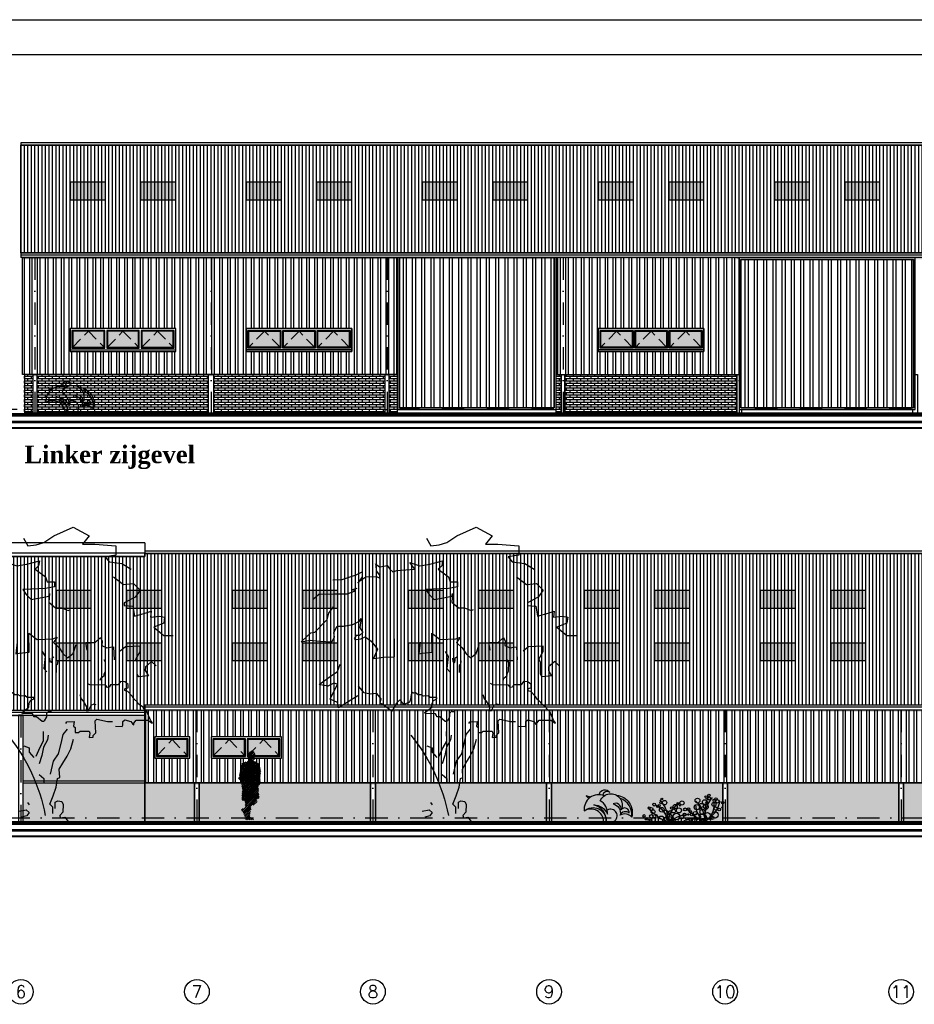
# Model space of a CAD drawing. Extents: x 0 to 114000, y -59400 to 0.
# Tile 10 of 24: x 29266 to 54675, y -27970 to 0. Entities that reach past the tile are written whole.
import ezdxf
from ezdxf.enums import TextEntityAlignment as Align

# ---------------------------------------------------------------- set-up
doc = ezdxf.new("R2010")
doc.units = 0
doc.header["$LTSCALE"] = 100
doc.header["$MEASUREMENT"] = 0
doc.linetypes.add('DASHDOT2', pattern=[12.7, 6.35, -3.175, 0, -3.175])
doc.linetypes.add('HIDDEN2', pattern=[4.7625, 3.175, -1.5875])
doc.layers.get('0').update_dxf_attribs({"linetype": 'CONTINUOUS'})
for name, color, linetype in [('00', 7, 'CONTINUOUS'), ('A--A$1C-_CIRKEL', 3, 'CONTINUOUS'), ('A--A21--_F1---', 8, 'CONTINUOUS'), ('A--A21--_F123-_SOLID', 25, 'CONTINUOUS'), ('A--A27--_F123-_SOLID', 7, 'CONTINUOUS'), ('A--A32--_F123-_SOLID', 7, 'CONTINUOUS'), ('A--A49--_F1---_SOLID', 16, 'CONTINUOUS'), ('A--L$2A-_F123-', 7, 'CONTINUOUS'), ('A--L$7A-_STRAMIEN', 1, 'DASHDOT2'), ('A--L20--_F123-_GEVELAANZIC', 7, 'CONTINUOUS'), ('A--L21--_F123-', 1, 'CONTINUOUS'), ('A--L27--_F123-', 1, 'CONTINUOUS'), ('A--L28S-_F123-', 1, 'CONTINUOUS'), ('A--L32--_F123-', 7, 'CONTINUOUS'), ('A--L91--', 7, 'CONTINUOUS'), ('A--L91--_F123-', 7, 'CONTINUOUS'), ('A--L93--_F123-', 7, 'CONTINUOUS'), ('A--L99--_F123-', 1, 'CONTINUOUS'), ('A--M$1A-_F123-_MAATV', 7, 'CONTINUOUS'), ('A--T$1A-_F123-_0_25MM', 2, 'CONTINUOUS')]:
    doc.layers.add(name, color=color, linetype=linetype)
doc.styles.add('ALFA-0_25', font='ROMANS')
doc.styles.add('DLV5', font='TIMESBD.TTF')
pattern_1 = [(90, (0, -59400), (-262.5, 6e-14), []), (90, (87.5, -59312.5), (-262.5, 6e-14), [])]
pattern_2 = [(0, (65100, -10527.225), (0, 66.675), []), (90, (65100, -10527.22), (-100, 66.675), [66.675, -66.675])]
pattern_3 = [(0, (55200, -10793.925), (0, 66.675), []), (90, (55200, -10793.92), (-100, 66.675), [66.675, -66.675])]

# ---------------------------------------------------------------- blocks, each defined once
blk = doc.blocks.new('BOOM')
at = {"layer": 'A--L99--_F123-', "color": 2}
for points in [[(428, 6137), (337, 5973), (155, 5992), (-9, 6046), (-228, 6192), (-647, 6374), (-993, 6192), (-847, 6010), (-1120, 6010), (-1575, 5973), (-1575, 5773), (-1339, 5737), (-1430, 5628), (-1703, 5591), (-1903, 5464)], [(2878, 4820), (2762, 4924), (2432, 4930), (2148, 4930), (1965, 4994), (2051, 5022), (1932, 5058)], [(2453, 4649), (2553, 4513), (2590, 4367), (2854, 4094), (2945, 4076), (3018, 4013), (3145, 3894), (2954, 3931), (2745, 3903), (2481, 3894), (2426, 3994), (2435, 4094), (2362, 4231), (2226, 4231), (2025, 4267), (1880, 4340), (1843, 4395), (1871, 4204), (1843, 4149), (1807, 4094), (1880, 4031), (1953, 4031), (1998, 3958), (1944, 3940), (1852, 3958), (1761, 4003), (1625, 3903), (1488, 3730), (1579, 3530), (1352, 3558), (1124, 3567), (1124, 3758), (1124, 3958)], [(569, 3885), (596, 3630), (523, 3649), (305, 3667), (314, 4076), (132, 3940), (-205, 3958), (-305, 3994), (-223, 3876), (-342, 3758), (-433, 3630), (-524, 3548), (-651, 3639), (-715, 3831)], [(-2449, 3373), (-2349, 3464), (-2218, 3347), (-2212, 3267), (-2278, 3152), (-2069, 3136), (-2039, 3192), (-2039, 3454), (-2009, 3512), (-2101, 3683), (-2097, 3794), (-1785, 3785), (-1667, 3687)], [(23, 3685), (-41, 3576), (-14, 3312), (-78, 3239)], [(-314, 3476), (-305, 3403), (-278, 3376), (-278, 3230)], [(1918, 2718), (2337, 2459), (2360, 2573), (2515, 2650), (2360, 2977), (2437, 2996), (2569, 2932), (2756, 2964), (2519, 3141), (2360, 3246), (2301, 3405)], [(-2264, 2193), (-2359, 2125), (-2368, 2138), (-2324, 2191), (-2312, 2231), (-2279, 2293), (-2242, 2381), (-2174, 2447), (-2163, 2476), (-2066, 2539), (-2042, 2586), (-1971, 2647), (-1936, 2703), (-1830, 2817), (-1795, 2822), (-1768, 2839), (-1771, 2875), (-1797, 2888), (-1837, 2892), (-1839, 2966), (-1765, 3023), (-1677, 3030), (-1626, 2959), (-1458, 2958), (-1433, 2905), (-1389, 2902), (-1347, 2953), (-1008, 2958), (-957, 2990)], [(-794, 2747), (-821, 2652), (-865, 2603), (-938, 2484), (-930, 2403), (-982, 2405), (-1039, 2519), (-1104, 2549), (-1139, 2536)], [(-1569, 2060), (-1710, 2058), (-1726, 2087), (-1724, 2164), (-1767, 2202), (-1897, 2164), (-1941, 2104), (-1965, 2093), (-1965, 2125), (-2012, 2191), (-2264, 2193)], [(-487, 2120), (-512, 2158), (-669, 2164), (-656, 2063), (-694, 2033), (-691, 1927), (-767, 1925), (-797, 1957), (-993, 1952), (-1012, 1908), (-993, 1819), (-1082, 1824), (-1080, 1859), (-1142, 1919), (-1126, 2177), (-1164, 2218), (-1395, 2164), (-1498, 2161)], [(-205, 171), (-205, 305), (-144, 370), (-213, 552), (-278, 743), (-309, 929), (-361, 947), (-348, 1133), (-426, 1263), (-521, 1411), (-595, 1575), (-656, 1784)], [(-105, 1866), (-92, 1766), (-5, 1610), (34, 1428), (90, 1250)], [(420, 1636), (303, 1593), (303, 1502), (207, 1385)], [(-261, 279), (-261, 418), (-318, 444), (-400, 431), (-430, 366), (-426, 197), (-361, 123), (-370, 79), (-465, 93), (-539, -3)], [(342, 409), (303, 361)], [(520, 218), (372, 249), (307, 188), (359, 119), (468, 88)]]:
    blk.add_lwpolyline(points, dxfattribs=at)
at = {"layer": 'A--L99--_F123-', "color": 8}
for points in [[(2456, 5238), (2258, 5241), (1956, 5342), (1825, 5412), (1825, 5299), (1919, 5165), (1871, 5211), (1742, 5302), (1511, 5308), (1443, 5272), (1443, 5339), (1514, 5433), (1520, 5552), (1538, 5580), (1450, 5516), (1352, 5528), (1285, 5549), (1224, 5470), (1160, 5412), (1071, 5440), (683, 5464), (792, 5609), (573, 5537), (355, 5573), (82, 5646), (100, 5537), (173, 5464), (-46, 5300), (-82, 5191), (-246, 5191), (-246, 5082), (-46, 5045), (446, 5027), (373, 4918), (264, 4809), (-9, 4863), (-119, 4882), (-137, 4936), (-119, 4754), (-264, 4627), (-392, 4627), (-537, 4572), (-592, 4590)], [(-1521, 5300), (-1739, 5136), (-1958, 5155), (-2103, 5009), (-1994, 4863), (-1757, 4736), (-1757, 4681), (-1939, 4663), (-1976, 4445), (-2231, 4518), (-2340, 4554), (-2322, 4427), (-2522, 4445), (-2631, 4427), (-2613, 4299), (-2395, 4208), (-2613, 4026), (-2813, 4026)], [(-952, 3712), (-924, 3876), (-1125, 3876), (-1243, 3985), (-1279, 3903), (-1270, 3812), (-1380, 3758), (-1461, 3776), (-1525, 3785), (-1534, 3503)], [(-1237, 3059), (-1245, 3103), (-1322, 3159), (-1317, 3198), (-1350, 3257), (-1352, 3440), (-1319, 3502)], [(-232, 3558), (-187, 3530), (-187, 3476), (-169, 3430)], [(-132, 3539), (-141, 3467), (-160, 3457)], [(-177, 2371), (-135, 2371), (-110, 2399), (-103, 2384), (-102, 2365), (-71, 2339), (-70, 2269), (-23, 2181), (-6, 2161), (26, 2164), (143, 2268), (204, 2266), (210, 2292), (234, 2333), (443, 2339), (472, 2354), (312, 2474), (307, 2563), (279, 2617), (204, 2652), (207, 2681), (349, 2686), (391, 2718), (493, 2713), (541, 2745), (613, 2745), (669, 2785), (710, 2782), (734, 2798), (758, 2753), (777, 2643), (796, 2582), (917, 2532), (976, 2604), (1008, 2632), (1081, 2559), (1181, 2386), (1340, 2504), (1390, 2541), (1436, 2559), (1413, 2654), (1504, 2773), (1650, 2759), (1782, 2786), (1905, 2927)], [(-517, 1996), (-426, 1879), (-383, 1684), (-326, 1463), (-213, 1307), (-148, 1025)], [(4, 1944), (-1, 1740), (77, 1601), (160, 1402)], [(86, 1012), (-9, 929), (-9, 821)]]:
    blk.add_lwpolyline(points, dxfattribs=at)
at = {"layer": 'A--L99--_F123-', "color": 2}
blk.add_arc((3832, -624), 3949, 140.8206, 169.0296, dxfattribs=at)
blk = doc.blocks.new('QD91052-')
at = {"layer": 'A--L91--_F123-', "color": 2, "linetype": 'CONTINUOUS'}
for points in [[(-126, 761, -0.696387), (175, 825, 0.55221), (-26, 747, 0.55221)], [(0, 0, 0.57656), (-550, 300, -0.656989), (76, 0, 0.36404), (-275, 475, -0.282928), (112, 206, 0.29071), (-95, 585, -1.028653), (498, 333)], [(-380, 681, 0.064029), (-499, 727, -0.079907), (-422, 646)], [(371, 744, -0.462509), (800, 125, 0.348616), (463, 660, 0.348616)], [(800, 125, 0.35875), (474, 179, -0.608075), (723, 236, 0.786587), (498, 333, 0.593872), (271, 502, -0.405187), (474, 179)]]:
    blk.add_lwpolyline(points, format="xyb", dxfattribs=at)
for centre, radius, start, end in [((-134, 342), 419, 68.3952, 185.7848), ((195, 160), 189, 302.1458, 119.3335)]:
    blk.add_arc(centre, radius, start, end, dxfattribs=at)
blk = doc.blocks.new('*X42')
at = {"color": 0}
for p, q in [((6299, 2091), (6415, 2207)), ((6308, 2051), (6452, 2196)), ((6319, 2013), (6482, 2175)), ((6326, 1970), (6502, 2146)), ((6329, 2171), (6342, 2184)), ((6341, 1936), (6508, 2102)), ((6370, 1915), (6501, 2046)), ((6395, 1891), (6486, 1982)), ((6419, 1866), (6465, 1911)), ((6120, 527), (6167, 574)), ((6134, 491), (6467, 824)), ((6156, 463), (6529, 836)), ((6179, 438), (6557, 815)), ((6188, 397), (6387, 596)), ((6214, 769), (6233, 789)), ((6224, 729), (6282, 787)), ((6229, 636), (6386, 793)), ((6229, 686), (6330, 786)), ((6456, 665), (6564, 773)), ((6203, 362), (6399, 558)), ((6218, 278), (6364, 424)), ((6219, 328), (6375, 485)), ((6240, 251), (6358, 369)), ((6290, 251), (6368, 329)), ((6339, 251), (6398, 310)), ((6389, 251), (6430, 293)), ((6438, 251), (6461, 274))]:
    blk.add_line(p, q, dxfattribs=at)
blk = doc.blocks.new('*X43')
at = {"color": 0}
for p, q in [((6040, 1437), (6506, 1903)), ((6057, 1404), (6540, 1887)), ((6059, 1506), (6419, 1866)), ((6071, 1566), (6395, 1891)), ((6080, 1377), (6571, 1868)), ((6082, 1627), (6370, 1915)), ((6597, 1174), (6090, 1681)), ((6091, 1686), (6341, 1936)), ((6606, 1214), (6098, 1722)), ((6103, 1351), (6600, 1849)), ((6107, 1751), (6247, 1892)), ((6627, 1244), (6109, 1761)), ((6115, 1314), (6620, 1819)), ((6647, 1273), (6121, 1798)), ((6121, 1270), (6633, 1782)), ((6127, 1226), (6645, 1745)), ((6132, 1826), (6182, 1875)), ((6133, 1183), (6651, 1702)), ((6652, 1317), (6135, 1834)), ((6651, 1367), (6157, 1862)), ((6650, 1418), (6190, 1878)), ((6648, 1470), (6230, 1888)), ((6653, 1514), (6268, 1899)), ((6659, 1557), (6298, 1919)), ((6667, 1599), (6332, 1934)), ((6659, 1657), (6445, 1871)), ((6650, 1715), (6461, 1904)), ((6465, 1911), (6472, 1918)), ((6633, 1782), (6517, 1898)), ((6616, 858), (6039, 1435)), ((6620, 904), (6051, 1473)), ((6608, 965), (6061, 1512)), ((6597, 1026), (6068, 1554)), ((6603, 1069), (6076, 1596)), ((6599, 1123), (6084, 1638)), ((6129, 882), (6651, 1404)), ((6134, 937), (6647, 1450)), ((6137, 989), (6652, 1504)), ((6138, 1040), (6660, 1562)), ((6141, 1142), (6658, 1659)), ((6150, 1101), (6667, 1618)), ((6577, 848), (6116, 1309)), ((6537, 838), (6123, 1252)), ((6496, 830), (6131, 1195)), ((6133, 837), (6652, 1355)), ((6144, 798), (6653, 1307)), ((6454, 822), (6144, 1133)), ((6187, 792), (6598, 1203)), ((6233, 789), (6596, 1152)), ((6240, 789), (6130, 898)), ((6187, 792), (6132, 847)), ((6291, 787), (6135, 943)), ((6341, 786), (6137, 991)), ((6385, 793), (6138, 1039)), ((6426, 800), (6147, 1080)), ((6282, 787), (6601, 1106)), ((6330, 786), (6601, 1057)), ((6386, 793), (6600, 1007)), ((6467, 824), (6608, 965)), ((6529, 836), (6616, 924)), ((6594, 852), (6624, 883))]:
    blk.add_line(p, q, dxfattribs=at)
blk = doc.blocks.new('QD93009-')
at = {"layer": 'A--L93--_F123-', "color": 2}
blk.add_blockref('*X43', (-6339, -251), dxfattribs=at)
at = {"layer": 'A--L93--_F123-', "color": 1}
blk.add_blockref('*X42', (-6339, -251), dxfattribs=at)
blk = doc.blocks.new('QD91053-')
at = {"layer": 'A--L91--_F123-', "color": 1, "linetype": 'CONTINUOUS'}
for centre, radius in [((-577, 534), 30.2), ((-548, 639), 24.9), ((-472, 535), 63), ((24, 525), 59.8), ((464, 593), 69.4), ((669, 552), 65.9), ((711, 692), 34.8), ((730, 536), 31.1), ((794, 648), 39.9), ((788, 743), 32.9), ((934, 600), 29.7), ((990, 639), 29.5), ((1026, 573), 49.1), ((1175, 536), 33.7), ((-907, 381), 30.2), ((-848, 357), 42.6), ((-797, 274), 58), ((-765, 478), 39.3), ((-672, 432), 31.1), ((-624, 450), 29.7), ((-552, 333), 67.2), ((-431, 273), 49.1), ((-315, 265), 43.1), ((-271, 382), 30.2), ((-213, 296), 52.8), ((-170, 425), 60.4), ((-63, 315), 70.6), ((-90, 510), 32.8), ((-38, 452), 14.7), ((112, 342), 44), ((210, 349), 36.6), ((264, 276), 32.9), ((396, 234), 52.4), ((444, 407), 76), ((539, 354), 28.2), ((574, 457), 55.8), ((604, 269), 72.5), ((704, 414), 65.5), ((930, 484), 58), ((982, 365), 46.9), ((1080, 342), 38.2), ((1160, 393), 13.9), ((-1055, 158), 35.3), ((-980, 73), 39.4), ((-891, 43), 20.7), ((-846, 147), 49.1), ((-713, 167), 27.8), ((-349, 123), 87), ((-131, 143), 92.3), ((16, 125), 51.3), ((98, 197), 42.7), ((160, 74), 31.1), ((203, 198), 22.9), ((260, 55), 42.6), ((304, 204), 43.7), ((462, 142), 82.9), ((743, 165), 90.8), ((884, 104), 49.6), ((961, 188), 91.4)]:
    blk.add_circle(centre, radius, dxfattribs=at)
for centre, radius, start, end in [((-1251, 7), 889, 359.5326, 43.0418), ((-25, 41), 695, 357.8699, 50.6155), ((2146, 182), 1479, 158.4887, 186.8224), ((1511, 123), 841, 138.8673, 187.727), ((284, 747), 836, 297.5671, 348.8381), ((355, 1555), 1743, 222.3394, 243.1782), ((-944, -85), 578, 8.4501, 66.3269), ((259, -22), 621, 121.2651, 177.9637), ((909, 917), 927, 215.8726, 255.444), ((964, 476), 554, 179.3256, 238.0735), ((435, 450), 502, 299.9325, 6.6118), ((-781, -569), 673, 57.7108, 112.0944), ((-786, 48), 60.9, 308.4217, 231.5783), ((-565, 48), 94.3, 329.4961, 210.5039), ((-421, -6), 116, 3.0381, 176.9619), ((-328, 17), 110, 351.203, 188.797), ((269, -770), 970, 93.3086, 127.4954), ((-203, -43), 75.3, 34.3778, 145.6222), ((-40, 34), 52.5, 319.7882, 220.2118), ((378, -843), 910, 71.3392, 109.4353), ((356, 55), 45.9, 298.6589, 241.3411), ((511, 25), 75.3, 352.0783, 187.9217), ((611, 105), 109, 303.8972, 236.1028), ((635, -34), 110, 26.4631, 153.5369), ((729, -11), 116, 12.9313, 167.0687), ((39, 752), 970, 310.5134, 310.5821), ((48, 5), 621, 0.9295, 0.9994), ((1252, 68), 578, 184.7691, 185.237), ((1088, 551), 673, 232.24, 232.8984)]:
    blk.add_arc(centre, radius, start, end, dxfattribs=at)
blk = doc.blocks.new('CIRKEL')
at = {"layer": 'A--A$1C-_CIRKEL'}
blk.add_circle((0, 0), 350, dxfattribs=at)

msp = doc.modelspace()

# ---------------------------------------------------------------- hatches: boundary and pattern name
at = {"layer": 'A--A21--_F1---'}
h = msp.add_hatch(dxfattribs=at)
h.set_pattern_fill('_U', color=256, scale=100, angle=90, style=0, pattern_type=0)
h.set_pattern_definition([(90, (0, -59400), (-100, 6e-15), [])])
h.paths.add_polyline_path([(29300, -6622.3), (29300, -3560), (81178, -3560), (81178, -3652), (109000, -3652), (109000, -3560), (110100, -3560), (110100, -6622.3)])
h = msp.add_hatch(dxfattribs=at)
h.set_pattern_fill('ANSI32', color=256, scale=600, angle=45, style=0)
h.set_pattern_definition([(90, (55200, -10793.92), (-225, 4e-14), []), (90, (55275, -10718.93), (-225, 4e-14), [])])
h.paths.add_polyline_path([(30700, -9428.6), (33700, -9428.6), (33700, -8776.7), (30700, -8776.7)], flags=16)
h.paths.add_polyline_path([(35700, -9428.6), (38700, -9428.6), (38700, -8776.7), (35700, -8776.7)], flags=16)
h.paths.add_polyline_path([(29350, -6759.1), (40000, -6759.1), (40000, -10076.7), (29350, -10076.7)])
h = msp.add_hatch(dxfattribs=at)
h.set_pattern_fill('ANSI32', color=256, scale=700, angle=45, style=0)
h.set_pattern_definition(pattern_1)
h.paths.add_polyline_path([(40050, -11026.7), (44450, -11026.7), (44450, -6759.1), (40050, -6759.1)])
h = msp.add_hatch(dxfattribs=at)
h.set_pattern_fill('ANSI32', color=256, scale=600, angle=45, style=0)
h.paths.add_polyline_path([(44500, -10076.7), (49700, -10076.7), (49700, -6759.1), (44500, -6759.1)])
h.paths.add_polyline_path([(45700, -9428.6), (48700, -9428.6), (48700, -8776.7), (45700, -8776.7)], flags=16)
h = msp.add_hatch(dxfattribs=at)
h.set_pattern_fill('ANSI32', color=256, scale=700, angle=45, style=0)
h.set_pattern_definition(pattern_1)
h.paths.add_polyline_path([(49750, -11026.7), (54650, -11026.7), (54650, -6809.1), (49750, -6809.1)])
h = msp.add_hatch(dxfattribs=at)
h.set_pattern_fill('AR-BRSTD', color=256, scale=25, style=0)
h.set_pattern_definition(pattern_2)
h.paths.add_polyline_path([(29400, -11176.7), (29647.5, -11176.7), (29647.5, -10076.7), (29400, -10076.7)])
h = msp.add_hatch(dxfattribs=at)
h.set_pattern_fill('AR-BRSTD', color=256, scale=25, style=0)
h.set_pattern_definition(pattern_2)
h.paths.add_polyline_path([(29752.5, -11176.7), (34632.5, -11176.7), (34632.5, -10076.7), (29752.5, -10076.7)])
h = msp.add_hatch(dxfattribs=at)
h.set_pattern_fill('AR-BRSTD', color=256, scale=25, style=0)
h.set_pattern_definition(pattern_2)
h.paths.add_polyline_path([(34767.5, -11176.7), (39647.5, -11176.7), (39647.5, -10076.7), (34767.5, -10076.7)])
h = msp.add_hatch(dxfattribs=at)
h.set_pattern_fill('AR-BRSTD', color=256, scale=25, style=0)
h.set_pattern_definition(pattern_2)
h.paths.add_polyline_path([(39752.5, -11176.7), (40000, -11176.7), (40000, -10076.7), (39752.5, -10076.7)])
h = msp.add_hatch(dxfattribs=at)
h.set_pattern_fill('AR-BRSTD', color=256, scale=25, style=0)
h.set_pattern_definition(pattern_3)
h.paths.add_polyline_path([(44500, -10076.7), (44647.5, -10076.7), (44647.5, -11176.7), (44500, -11176.7)])
h = msp.add_hatch(dxfattribs=at)
h.set_pattern_fill('AR-BRSTD', color=256, scale=25, style=0)
h.set_pattern_definition(pattern_3)
h.paths.add_polyline_path([(44752.5, -10076.7), (49632.5, -10076.7), (49632.5, -11176.7), (44752.5, -11176.7)])
h = msp.add_hatch(dxfattribs=at)
h.set_pattern_fill('_U', color=256, scale=100, angle=90, style=0, pattern_type=0)
h.set_pattern_definition([(90, (0, -59400), (-100, 6e-15), [])])
h.paths.add_polyline_path([(3900, -19623.2), (3900, -15159.3), (5000, -15159.3), (5000, -15251.3), (32822, -15251.3), (32822, -15159.3), (84700, -15159.3), (84700, -19471.6), (32822, -19471.6), (32822, -19623.2)])
h = msp.add_hatch(dxfattribs=at)
h.set_pattern_fill('ANSI32', color=256, scale=600, angle=45, style=0)
h.set_pattern_definition([(90, (0, -59400), (-225, 4e-14), []), (90, (75, -59325), (-225, 4e-14), [])])
h.paths.add_polyline_path([(32822, -21676), (32822, -19608.4), (69550, -19608.4), (69550, -21676)])
h.paths.add_polyline_path([(34700.2, -20976), (36700.2, -20976), (36700.2, -20376), (34700.2, -20376)], flags=16)
h.paths.add_polyline_path([(33100, -20976), (34100, -20976), (34100, -20376), (33100, -20376)], flags=16)
h = msp.add_hatch(dxfattribs=at)
h.set_pattern_fill('AR-BRSTD', color=256, scale=25, style=0)
h.set_pattern_definition([(0, (0, -59400), (0, 66.675), []), (90, (0, -59400), (-100, 66.675), [66.675, -66.675])])
h.paths.add_polyline_path([(32822, -22776), (34232.5, -22776), (34232.5, -21676), (32822, -21676)])
h.paths.add_polyline_path([(34367.5, -22776), (39232.5, -22776), (39232.5, -21676), (34367.5, -21676)])
h.paths.add_polyline_path([(49367.5, -22776), (54232.5, -22776), (54232.5, -21676), (49367.5, -21676)])
h.paths.add_polyline_path([(44367.5, -22776), (49232.5, -22776), (49232.5, -21676), (44367.5, -21676)])
h.paths.add_polyline_path([(39367.5, -22776), (44232.5, -22776), (44232.5, -21676), (39367.5, -21676)])
h.paths.add_polyline_path([(54367.5, -22776), (59232.5, -22776), (59232.5, -21676), (54367.5, -21676)])
h.paths.add_polyline_path([(59367.5, -22776), (64232.5, -22776), (64232.5, -21676), (59367.5, -21676)])
h.paths.add_polyline_path([(64367.5, -22776), (69247.5, -22776), (69247.5, -21676), (64367.5, -21676)])
h.paths.add_polyline_path([(69352.5, -22776), (69500, -22776), (69500, -21676), (69352.5, -21676)])

# ---------------------------------------------------------------- linework, layer by layer
for points in [[(29300, -6622.3), (29300, -3560), (81178, -3560), (81178, -3652), (109000, -3652), (109000, -3560), (110100, -3560), (110100, -6622.3)], [(29350, -6759.1), (40000, -6759.1), (40000, -10076.7), (29350, -10076.7)], [(40050, -11026.7), (44450, -11026.7), (44450, -6759.1), (40050, -6759.1)], [(44500, -10076.7), (49700, -10076.7), (49700, -6759.1), (44500, -6759.1)], [(49750, -11026.7), (54650, -11026.7), (54650, -6809.1), (49750, -6809.1)], [(30700, -9428.6), (33700, -9428.6), (33700, -8776.7), (30700, -8776.7)], [(35700, -9428.6), (38700, -9428.6), (38700, -8776.7), (35700, -8776.7)], [(45700, -9428.6), (48700, -9428.6), (48700, -8776.7), (45700, -8776.7)], [(29400, -11176.7), (29647.5, -11176.7), (29647.5, -10076.7), (29400, -10076.7)], [(29752.5, -11176.7), (34632.5, -11176.7), (34632.5, -10076.7), (29752.5, -10076.7)], [(34767.5, -11176.7), (39647.5, -11176.7), (39647.5, -10076.7), (34767.5, -10076.7)], [(39752.5, -11176.7), (40000, -11176.7), (40000, -10076.7), (39752.5, -10076.7)], [(44500, -10076.7), (44647.5, -10076.7), (44647.5, -11176.7), (44500, -11176.7)], [(44752.5, -10076.7), (49632.5, -10076.7), (49632.5, -11176.7), (44752.5, -11176.7)], [(3900, -19623.2), (3900, -15159.3), (5000, -15159.3), (5000, -15251.3), (32822, -15251.3), (32822, -15159.3), (84700, -15159.3), (84700, -19471.6), (32822, -19471.6), (32822, -19623.2)], [(32822, -21676), (32822, -19608.4), (69550, -19608.4), (69550, -21676)], [(33100, -20976), (34100, -20976), (34100, -20376), (33100, -20376)], [(34700.2, -20976), (36700.2, -20976), (36700.2, -20376), (34700.2, -20376)], [(32822, -22776), (34232.5, -22776), (34232.5, -21676), (32822, -21676)], [(34367.5, -22776), (39232.5, -22776), (39232.5, -21676), (34367.5, -21676)], [(39367.5, -22776), (44232.5, -22776), (44232.5, -21676), (39367.5, -21676)], [(44367.5, -22776), (49232.5, -22776), (49232.5, -21676), (44367.5, -21676)], [(49367.5, -22776), (54232.5, -22776), (54232.5, -21676), (49367.5, -21676)], [(54367.5, -22776), (59232.5, -22776), (59232.5, -21676), (54367.5, -21676)]]:
    msp.add_lwpolyline(points, close=True, dxfattribs=at)
at = {"layer": 'A--A21--_F123-_SOLID'}
msp.add_solid([(29367.5, -21626), (29367.5, -19760), (32822, -21626), (32822, -19760)], dxfattribs=at)
at = {"layer": 'A--A21--_F123-_SOLID', "color": 27}
msp.add_solid([(29367.5, -22776), (29367.5, -21676), (32822, -22776), (32822, -21676)], dxfattribs=at)
at = {"layer": 'A--A27--_F123-_SOLID', "color": 25, "linetype": 'CONTINUOUS'}
for points in [[(30700, -5114.5), (30700, -4618.1), (31700, -5114.5), (31700, -4618.1)], [(32700, -5114.5), (32700, -4618.1), (33700, -5114.5), (33700, -4618.1)], [(35700, -5114.5), (35700, -4618.1), (36700, -5114.5), (36700, -4618.1)], [(37700, -5114.5), (37700, -4618.1), (38700, -5114.5), (38700, -4618.1)], [(40700, -5114.5), (40700, -4618.1), (41700, -5114.5), (41700, -4618.1)], [(42700, -5114.5), (42700, -4618.1), (43700, -5114.5), (43700, -4618.1)], [(45700, -5114.5), (45700, -4618.1), (46700, -5114.5), (46700, -4618.1)], [(47700, -5114.5), (47700, -4618.1), (48700, -5114.5), (48700, -4618.1)], [(50700, -5114.5), (50700, -4618.1), (51700, -5114.5), (51700, -4618.1)], [(52700, -5114.5), (52700, -4618.1), (53700, -5114.5), (53700, -4618.1)], [(30300, -16713.8), (30300, -16217.4), (31300, -16713.8), (31300, -16217.4)], [(32300, -16713.8), (32300, -16217.4), (33300, -16713.8), (33300, -16217.4)], [(35300, -16713.8), (35300, -16217.4), (36300, -16713.8), (36300, -16217.4)], [(37300, -16713.8), (37300, -16217.4), (38300, -16713.8), (38300, -16217.4)], [(40300, -16713.8), (40300, -16217.4), (41300, -16713.8), (41300, -16217.4)], [(42300, -16713.8), (42300, -16217.4), (43300, -16713.8), (43300, -16217.4)], [(45300, -16713.8), (45300, -16217.4), (46300, -16713.8), (46300, -16217.4)], [(47300, -16713.8), (47300, -16217.4), (48300, -16713.8), (48300, -16217.4)], [(50300, -16713.8), (50300, -16217.4), (51300, -16713.8), (51300, -16217.4)], [(52300, -16713.8), (52300, -16217.4), (53300, -16713.8), (53300, -16217.4)], [(30300, -18202.9), (30300, -17706.5), (31300, -18202.9), (31300, -17706.5)], [(32300, -18202.9), (32300, -17706.5), (33300, -18202.9), (33300, -17706.5)], [(35300, -18202.9), (35300, -17706.5), (36300, -18202.9), (36300, -17706.5)], [(37300, -18202.9), (37300, -17706.5), (38300, -18202.9), (38300, -17706.5)], [(40300, -18202.9), (40300, -17706.5), (41300, -18202.9), (41300, -17706.5)], [(42300, -18202.9), (42300, -17706.5), (43300, -18202.9), (43300, -17706.5)], [(45300, -18202.9), (45300, -17706.5), (46300, -18202.9), (46300, -17706.5)], [(47300, -18202.9), (47300, -17706.5), (48300, -18202.9), (48300, -17706.5)], [(50300, -18202.9), (50300, -17706.5), (51300, -18202.9), (51300, -17706.5)], [(52300, -18202.9), (52300, -17706.5), (53300, -18202.9), (53300, -17706.5)]]:
    msp.add_solid(points, dxfattribs=at)
at = {"layer": 'A--A32--_F123-_SOLID', "color": 25, "linetype": 'CONTINUOUS'}
for points in [[(30775, -9301.7), (30775, -8851.7), (31662.5, -9301.7), (31662.5, -8851.7)], [(31762.5, -9301.7), (31762.5, -8851.7), (32637.5, -9301.7), (32637.5, -8851.7)], [(32737.5, -9301.7), (32737.5, -8851.7), (33625, -9301.7), (33625, -8851.7)], [(36662.5, -9301.7), (36662.5, -8851.7), (35775, -9301.7), (35775, -8851.7)], [(37637.5, -9301.7), (37637.5, -8851.7), (36762.5, -9301.7), (36762.5, -8851.7)], [(38625, -9301.7), (38625, -8851.7), (37737.5, -9301.7), (37737.5, -8851.7)], [(46662.5, -9301.7), (46662.5, -8851.7), (45775, -9301.7), (45775, -8851.7)], [(47637.5, -9301.7), (47637.5, -8851.7), (46762.5, -9301.7), (46762.5, -8851.7)], [(48625, -9301.7), (48625, -8851.7), (47737.5, -9301.7), (47737.5, -8851.7)], [(33175, -20901), (33175, -20451), (34025, -20901), (34025, -20451)], [(34775.2, -20901), (34775.2, -20451), (35650.2, -20901), (35650.2, -20451)], [(35750.2, -20901), (35750.2, -20451), (36625.2, -20901), (36625.2, -20451)]]:
    msp.add_solid(points, dxfattribs=at)
at = {"layer": 'A--A49--_F1---_SOLID'}
for points in [[(29350, -6809.1), (29350, -6759.1), (110050, -6809.1), (110050, -6759.1)], [(29400, -10126.7), (29400, -10076.7), (40000, -10126.7), (40000, -10076.7)], [(44500, -10126.7), (44500, -10076.7), (49700, -10126.7), (49700, -10076.7)], [(32822, -19810), (32822, -19760), (3950, -19810), (3950, -19760)], [(84650, -19658.4), (84650, -19608.4), (32822, -19658.4), (32822, -19608.4)], [(69500, -21726), (69500, -21676), (32822, -21726), (32822, -21676)]]:
    msp.add_solid(points, dxfattribs=at)
at = {"layer": 'A--L$2A-_F123-', "color": 1}
msp.add_lwpolyline([(0, -59400), (0, 0), (114000, 0), (114000, -59400)], close=True, dxfattribs=at)
at = {"layer": 'A--L$2A-_F123-', "color": 4}
msp.add_lwpolyline([(1000, -58400), (113000, -58400), (113000, -1000), (1000, -1000)], close=True, dxfattribs=at)
at = {"layer": 'A--L$7A-_STRAMIEN'}
for p, q in [((29700, -6759.1), (29700, -11176.7)), ((34700, -6759.1), (34700, -11176.7)), ((39700, -6759.1), (39700, -11176.7)), ((44700, -6759.1), (44700, -11176.7)), ((49700, -6759.1), (49700, -11176.7)), ((49700, -6759.1), (49700, -11176.7)), ((29300, -19760), (29300, -22776)), ((34300, -19608.4), (34300, -22776)), ((39300, -19608.4), (39300, -22776)), ((44300, -19608.4), (44300, -22776)), ((49300, -19608.4), (49300, -22776)), ((54300, -19608.4), (54300, -22776))]:
    msp.add_line(p, q, dxfattribs=at)
at = {"layer": 'A--L20--_F123-_GEVELAANZIC', "color": 2, "linetype": 'CONTINUOUS'}
for points in [[(30700, -5114.5), (31700, -5114.5), (31700, -4618.1), (30700, -4618.1)], [(32700, -5114.5), (33700, -5114.5), (33700, -4618.1), (32700, -4618.1)], [(35700, -5114.5), (36700, -5114.5), (36700, -4618.1), (35700, -4618.1)], [(37700, -5114.5), (38700, -5114.5), (38700, -4618.1), (37700, -4618.1)], [(40700, -5114.5), (41700, -5114.5), (41700, -4618.1), (40700, -4618.1)], [(42700, -5114.5), (43700, -5114.5), (43700, -4618.1), (42700, -4618.1)], [(45700, -5114.5), (46700, -5114.5), (46700, -4618.1), (45700, -4618.1)], [(47700, -5114.5), (48700, -5114.5), (48700, -4618.1), (47700, -4618.1)], [(50700, -5114.5), (51700, -5114.5), (51700, -4618.1), (50700, -4618.1)], [(52700, -5114.5), (53700, -5114.5), (53700, -4618.1), (52700, -4618.1)], [(30300, -16713.8), (31300, -16713.8), (31300, -16217.4), (30300, -16217.4)], [(32300, -16713.8), (33300, -16713.8), (33300, -16217.4), (32300, -16217.4)], [(35300, -16713.8), (36300, -16713.8), (36300, -16217.4), (35300, -16217.4)], [(37300, -16713.8), (38300, -16713.8), (38300, -16217.4), (37300, -16217.4)], [(40300, -16713.8), (41300, -16713.8), (41300, -16217.4), (40300, -16217.4)], [(42300, -16713.8), (43300, -16713.8), (43300, -16217.4), (42300, -16217.4)], [(45300, -16713.8), (46300, -16713.8), (46300, -16217.4), (45300, -16217.4)], [(47300, -16713.8), (48300, -16713.8), (48300, -16217.4), (47300, -16217.4)], [(50300, -16713.8), (51300, -16713.8), (51300, -16217.4), (50300, -16217.4)], [(52300, -16713.8), (53300, -16713.8), (53300, -16217.4), (52300, -16217.4)], [(30300, -18202.9), (31300, -18202.9), (31300, -17706.5), (30300, -17706.5)], [(32300, -18202.9), (33300, -18202.9), (33300, -17706.5), (32300, -17706.5)], [(35300, -18202.9), (36300, -18202.9), (36300, -17706.5), (35300, -17706.5)], [(37300, -18202.9), (38300, -18202.9), (38300, -17706.5), (37300, -17706.5)], [(40300, -18202.9), (41300, -18202.9), (41300, -17706.5), (40300, -17706.5)], [(42300, -18202.9), (43300, -18202.9), (43300, -17706.5), (42300, -17706.5)], [(45300, -18202.9), (46300, -18202.9), (46300, -17706.5), (45300, -17706.5)], [(47300, -18202.9), (48300, -18202.9), (48300, -17706.5), (47300, -17706.5)], [(50300, -18202.9), (51300, -18202.9), (51300, -17706.5), (50300, -17706.5)], [(52300, -18202.9), (53300, -18202.9), (53300, -17706.5), (52300, -17706.5)]]:
    msp.add_lwpolyline(points, close=True, dxfattribs=at)
at = {"layer": 'A--L21--_F123-', "color": 3}
for p, q in [((81178, -3500), (29300, -3500)), ((110100, -6759.1), (29300, -6759.1)), ((29350, -10076.7), (29350, -6759.1)), ((40000, -11176.7), (40000, -6759.1)), ((40000, -10076.7), (29350, -10076.7)), ((29400, -10076.7), (29400, -11176.7)), ((44500, -10076.7), (49632.5, -10076.7)), ((110000, -11176.7), (29400, -11176.7)), ((32822, -14857.9), (5000, -14857.9)), ((84700, -15099.3), (32822, -15099.3)), ((3900, -19760), (32822, -19760)), ((32822, -19608.4), (84700, -19608.4)), ((32822, -21676), (69550, -21676)), ((4000, -22776), (69500, -22776))]:
    msp.add_line(p, q, dxfattribs=at)
for points in [[(29300, -3500), (29300, -6759.1)], [(32822, -14857.9), (32822, -15251.3)]]:
    msp.add_lwpolyline(points, dxfattribs=at)
at = {"layer": 'A--L27--_F123-', "color": 2, "linetype": 'CONTINUOUS'}
for p, q in [((81178, -3560), (29300, -3560)), ((29300, -6622.3), (110100, -6622.3)), ((29300, -6683.1), (110100, -6683.1)), ((32822, -15153.8), (5000, -15153.8)), ((32822, -15251.3), (5000, -15251.3)), ((84700, -15159.3), (32822, -15159.3)), ((84700, -19471.6), (32822, -19471.6)), ((32822, -22776), (32822, -19471.6)), ((84700, -19532.4), (32822, -19532.4)), ((32822, -19623.2), (3900, -19623.2)), ((32822, -19684), (3900, -19684)), ((29367.5, -21626), (32822, -21626)), ((29367.5, -21676), (32822, -21676))]:
    msp.add_line(p, q, dxfattribs=at)
at = {"layer": 'A--L28S-_F123-', "color": 2}
msp.add_line((49632.5, -10076.7), (49700, -10076.7), dxfattribs=at)
for points in [[(49632.5, -6759.1), (49700, -6759.1)], [(49767.5, -11076.7), (49767.5, -11176.7), (49632.5, -11176.7), (49632.5, -10076.7)], [(54700, -10076.7), (54767.5, -10076.7), (54767.5, -11176.7), (54632.5, -11176.7), (54632.5, -11076.7)]]:
    msp.add_lwpolyline(points, dxfattribs=at)
for points in [[(29752.5, -11176.7), (29647.5, -11176.7), (29647.5, -10076.7), (29752.5, -10076.7)], [(34767.5, -11176.7), (34632.5, -11176.7), (34632.5, -10076.7), (34767.5, -10076.7)], [(39752.5, -11176.7), (39647.5, -11176.7), (39647.5, -10076.7), (39752.5, -10076.7)], [(44752.5, -11176.7), (44647.5, -11176.7), (44647.5, -10076.7), (44752.5, -10076.7)], [(29232.5, -22776), (29367.5, -22776), (29367.5, -19760), (29232.5, -19760)], [(34232.5, -22776), (34367.5, -22776), (34367.5, -21676), (34232.5, -21676)], [(39232.5, -22776), (39367.5, -22776), (39367.5, -21676), (39232.5, -21676)], [(44232.5, -22776), (44367.5, -22776), (44367.5, -21676), (44232.5, -21676)], [(49232.5, -22776), (49367.5, -22776), (49367.5, -21676), (49232.5, -21676)], [(54232.5, -22776), (54367.5, -22776), (54367.5, -21676), (54232.5, -21676)]]:
    msp.add_lwpolyline(points, close=True, dxfattribs=at)
at = {"layer": 'A--L32--_F123-', "color": 1, "linetype": 'CONTINUOUS'}
for points in [[(40000, -11076.7), (44500, -11076.7), (44500, -6759.1), (40000, -6759.1)], [(44450, -11026.7), (40050, -11026.7), (40050, -6759.1), (44450, -6759.1)], [(49700, -11076.7), (54700, -11076.7), (54700, -6759.1), (49700, -6759.1)], [(54650, -11026.7), (49750, -11026.7), (49750, -6809.1), (54650, -6809.1)], [(30700, -9376.7), (33700, -9376.7), (33700, -8776.7), (30700, -8776.7)], [(30700, -9428.6), (33700, -9428.6), (33700, -8776.7), (30700, -8776.7)], [(30750, -9326.7), (31687.5, -9326.7), (31687.5, -8826.7), (30750, -8826.7)], [(30775, -9301.7), (31662.5, -9301.7), (31662.5, -8851.7), (30775, -8851.7)], [(31737.5, -9326.7), (32662.5, -9326.7), (32662.5, -8826.7), (31737.5, -8826.7)], [(31762.5, -9301.7), (32637.5, -9301.7), (32637.5, -8851.7), (31762.5, -8851.7)], [(32712.5, -9326.7), (33650, -9326.7), (33650, -8826.7), (32712.5, -8826.7)], [(32737.5, -9301.7), (33625, -9301.7), (33625, -8851.7), (32737.5, -8851.7)], [(38700, -9428.6), (35700, -9428.6), (35700, -8776.7), (38700, -8776.7)], [(38700, -9376.7), (35700, -9376.7), (35700, -8776.7), (38700, -8776.7)], [(36687.5, -9326.7), (35750, -9326.7), (35750, -8826.7), (36687.5, -8826.7)], [(36662.5, -9301.7), (35775, -9301.7), (35775, -8851.7), (36662.5, -8851.7)], [(37662.5, -9326.7), (36737.5, -9326.7), (36737.5, -8826.7), (37662.5, -8826.7)], [(37637.5, -9301.7), (36762.5, -9301.7), (36762.5, -8851.7), (37637.5, -8851.7)], [(38650, -9326.7), (37712.5, -9326.7), (37712.5, -8826.7), (38650, -8826.7)], [(38625, -9301.7), (37737.5, -9301.7), (37737.5, -8851.7), (38625, -8851.7)], [(48700, -9376.7), (45700, -9376.7), (45700, -8776.7), (48700, -8776.7)], [(48700, -9428.6), (45700, -9428.6), (45700, -8776.7), (48700, -8776.7)], [(46687.5, -9326.7), (45750, -9326.7), (45750, -8826.7), (46687.5, -8826.7)], [(46662.5, -9301.7), (45775, -9301.7), (45775, -8851.7), (46662.5, -8851.7)], [(47662.5, -9326.7), (46737.5, -9326.7), (46737.5, -8826.7), (47662.5, -8826.7)], [(47637.5, -9301.7), (46762.5, -9301.7), (46762.5, -8851.7), (47637.5, -8851.7)], [(48650, -9326.7), (47712.5, -9326.7), (47712.5, -8826.7), (48650, -8826.7)], [(48625, -9301.7), (47737.5, -9301.7), (47737.5, -8851.7), (48625, -8851.7)], [(33100, -20976), (34100, -20976), (34100, -20376), (33100, -20376)], [(33100, -20976), (34100, -20976), (34100, -20376), (33100, -20376)], [(34700.2, -20976), (36700.2, -20976), (36700.2, -20376), (34700.2, -20376)], [(34700.2, -20976), (36700.2, -20976), (36700.2, -20376), (34700.2, -20376)], [(33150, -20926), (34050, -20926), (34050, -20426), (33150, -20426)], [(33175, -20901), (34025, -20901), (34025, -20451), (33175, -20451)], [(34750.2, -20926), (35675.2, -20926), (35675.2, -20426), (34750.2, -20426)], [(34775.2, -20901), (35650.2, -20901), (35650.2, -20451), (34775.2, -20451)], [(35725.2, -20926), (36650.2, -20926), (36650.2, -20426), (35725.2, -20426)], [(35750.2, -20901), (36625.2, -20901), (36625.2, -20451), (35750.2, -20451)]]:
    msp.add_lwpolyline(points, close=True, dxfattribs=at)
at = {"layer": 'A--L32--_F123-', "color": 8, "linetype": 'HIDDEN2'}
for points in [[(30775, -9301.7), (31218.8, -8851.7), (31662.5, -9301.7)], [(31762.5, -9301.7), (32200, -8851.7), (32637.5, -9301.7)], [(32737.5, -9301.7), (33181.3, -8851.7), (33625, -9301.7)], [(36662.5, -9301.7), (36218.8, -8851.7), (35775, -9301.7)], [(37637.5, -9301.7), (37200, -8851.7), (36762.5, -9301.7)], [(38625, -9301.7), (38181.3, -8851.7), (37737.5, -9301.7)], [(46662.5, -9301.7), (46218.8, -8851.7), (45775, -9301.7)], [(47637.5, -9301.7), (47200, -8851.7), (46762.5, -9301.7)], [(48625, -9301.7), (48181.3, -8851.7), (47737.5, -9301.7)], [(33175, -20901), (33600, -20451), (34025, -20901)], [(34775.2, -20901), (35212.7, -20451), (35650.2, -20901)], [(35750.2, -20901), (36187.7, -20451), (36625.2, -20901)]]:
    msp.add_lwpolyline(points, dxfattribs=at)
at = {"layer": 'A--L32--_F123-', "color": 1}
for points in [[(52646.9, -8917.9, 0, 75, 0), (52421.9, -8917.9, 0, 0, 0), (51978.1, -8917.9, 0, 0, 0), (51978.1, -8917.9, 0, 0, 0)], [(42796.9, -9517.9, 0, 75, 0), (42571.9, -9517.9, 0, 0, 0), (42128.1, -9517.9, 0, 0, 0), (42128.1, -9517.9, 0, 0, 0)]]:
    msp.add_lwpolyline(points, format="xyseb", dxfattribs=at)
at = {"layer": 'A--L99--_F123-', "color": 1, "linetype": 'DASHDOT2'}
for p, q in [((111750, -11076.7), (2250, -11076.7)), ((2250, -22676), (111750, -22676))]:
    msp.add_line(p, q, dxfattribs=at)
at = {"layer": 'A--L99--_F123-', "color": 2}
for points, const_width in [([(2250, -11224.3), (111750, -11224.3)], 100), ([(2250, -11424.3), (111750, -11424.3)], 75), ([(2250, -11599.3), (111750, -11599.3)], 50), ([(111750, -22823.6), (2250, -22823.6)], 100), ([(111750, -23023.6), (2250, -23023.6)], 75), ([(111750, -23198.6), (2250, -23198.6)], 50)]:
    msp.add_lwpolyline(points, dxfattribs=dict(at, const_width=const_width))

# ---------------------------------------------------------------- block references
at = {"linetype": 'CONTINUOUS', "xscale": -1.3104, "yscale": 1.3104, "zscale": 1.3104}
for p in [(29935.4, -22772.2), (41382.5, -22772.2)]:
    msp.add_blockref('BOOM', p, dxfattribs=at)
at = {"layer": '00'}
msp.add_blockref('QD93009-', (35784.7, -22726), dxfattribs=at)
at = {"layer": 'A--L91--'}
for name, p in [('QD91052-', (30563.6, -11176.7)), ('QD91052-', (45850.1, -22776)), ('QD91053-', (48053.6, -22776))]:
    msp.add_blockref(name, p, dxfattribs=at)
at = {"layer": 'A--M$1A-_F123-_MAATV'}
ref = msp.add_blockref('CIRKEL', (29300, -27613.9), dxfattribs=at)
ref.add_attrib('A', '6', dxfattribs={"layer": 'A--T$1A-_F123-_0_25MM', "height": 350, "style": 'ALFA-0_25'}).set_placement((29300, -27613.9), align=Align.MIDDLE_CENTER)
ref = msp.add_blockref('CIRKEL', (34300, -27613.9), dxfattribs=at)
ref.add_attrib('A', '7', dxfattribs={"layer": 'A--T$1A-_F123-_0_25MM', "height": 350, "style": 'ALFA-0_25'}).set_placement((34300, -27613.9), align=Align.MIDDLE_CENTER)
ref = msp.add_blockref('CIRKEL', (39300, -27613.9), dxfattribs=at)
ref.add_attrib('A', '8', dxfattribs={"layer": 'A--T$1A-_F123-_0_25MM', "height": 350, "style": 'ALFA-0_25'}).set_placement((39300, -27613.9), align=Align.MIDDLE_CENTER)
ref = msp.add_blockref('CIRKEL', (44300, -27613.9), dxfattribs=at)
ref.add_attrib('A', '9', dxfattribs={"layer": 'A--T$1A-_F123-_0_25MM', "height": 350, "style": 'ALFA-0_25'}).set_placement((44300, -27613.9), align=Align.MIDDLE_CENTER)
ref = msp.add_blockref('CIRKEL', (49300, -27613.9), dxfattribs=at)
ref.add_attrib('A', '10', dxfattribs={"layer": 'A--T$1A-_F123-_0_25MM', "height": 350, "style": 'ALFA-0_25'}).set_placement((49300, -27613.9), align=Align.MIDDLE_CENTER)
ref = msp.add_blockref('CIRKEL', (54300, -27613.9), dxfattribs=at)
ref.add_attrib('A', '11', dxfattribs={"layer": 'A--T$1A-_F123-_0_25MM', "height": 350, "style": 'ALFA-0_25'}).set_placement((54300, -27613.9), align=Align.MIDDLE_CENTER)

# ---------------------------------------------------------------- texts
at = {"layer": 'A--T$1A-_F123-_0_25MM', "color": 4, "style": 'DLV5'}
msp.add_text('Linker zijgevel', height=500, dxfattribs=at).set_placement((29400, -12599.3))

doc.saveas('drawing.dxf')
